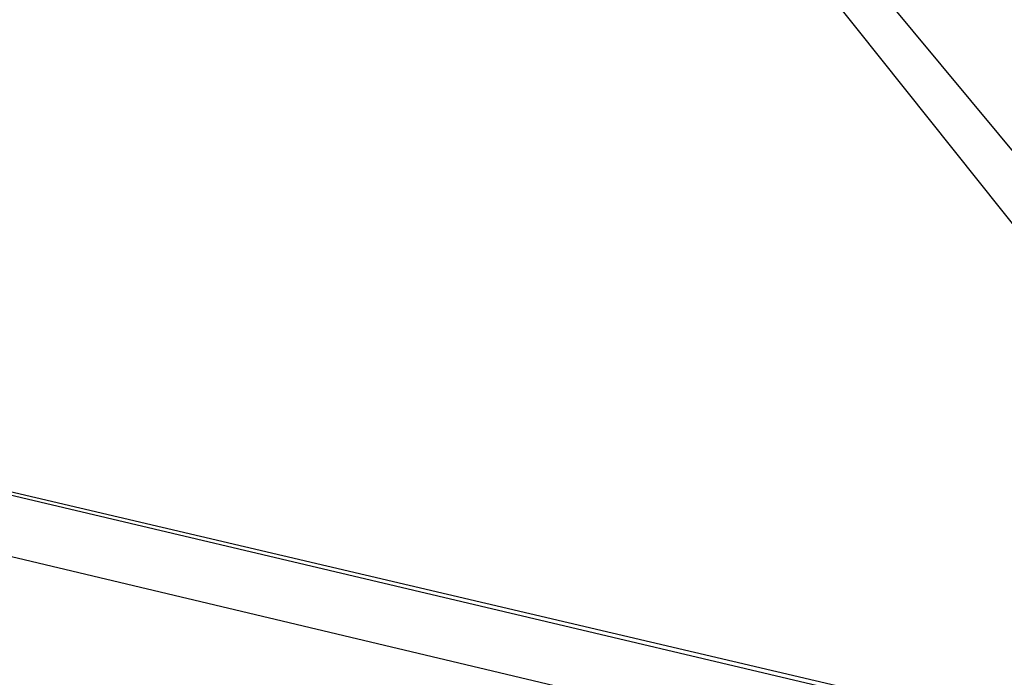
# Model space of a CAD drawing. Header units: feet. Extents: x -79 to 198, y -22 to 181.
# Tile 213 of 256: x 126.367 to 127.233, y 128.272 to 128.851. Entities that reach past the tile are written whole.
import ezdxf

# ---------------------------------------------------------------- set-up
doc = ezdxf.new("R2010")
doc.units = ezdxf.units.FT
doc.layers.add('A-LINEA', color=7, linetype='CONTINUOUS')

msp = doc.modelspace()

# ---------------------------------------------------------------- linework, layer by layer
at = {"layer": 'A-LINEA'}
for p, q in [((140.7504, 112.4542), (100.776, 160.6287)), ((140.277, 112.3118), (103.3057, 158.7075)), ((119.2933, 130.0978), (127.2133, 128.2311)), ((119.6267, 129.9778), (126.8667, 128.2578))]:
    msp.add_line(p, q, dxfattribs=at)
msp.add_lwpolyline([(103.1067, 159.3911), (103.0667, 159.2178), (102.5733, 157.1111), (102.8667, 156.9378), (100.9867, 148.9911), (103.5867, 148.3778), (103.4267, 147.7244), (111.4267, 145.8444), (113.8133, 145.2711), (117.8667, 144.3111), (114.9067, 131.8311), (119.4533, 130.7511), (119.2933, 130.0978), (122, 129.4578), (128.0267, 128.0444), (124.1867, 111.8044), (124.44, 111.7378), (125.7867, 111.4178), (129.48, 110.5511), (135.96, 109.0178), (135.88, 108.6844), (141.96, 107.2578)], dxfattribs=at)
msp.add_lwpolyline([(103.1067, 159.3911), (103.0667, 159.2178), (102.5733, 157.1111), (102.8667, 156.9378), (100.9867, 148.9911), (103.5867, 148.3778), (103.4267, 147.7244), (111.4267, 145.8444), (113.8133, 145.2711), (117.8667, 144.3111), (114.9067, 131.8311), (119.4533, 130.7511), (119.2933, 130.0978), (122, 129.4578), (128.0267, 128.0444), (124.1867, 111.8044), (124.44, 111.7378), (125.7867, 111.4178), (129.48, 110.5511), (135.96, 109.0178), (135.88, 108.6844), (141.96, 107.2578)], dxfattribs=at)

doc.saveas('drawing.dxf')
